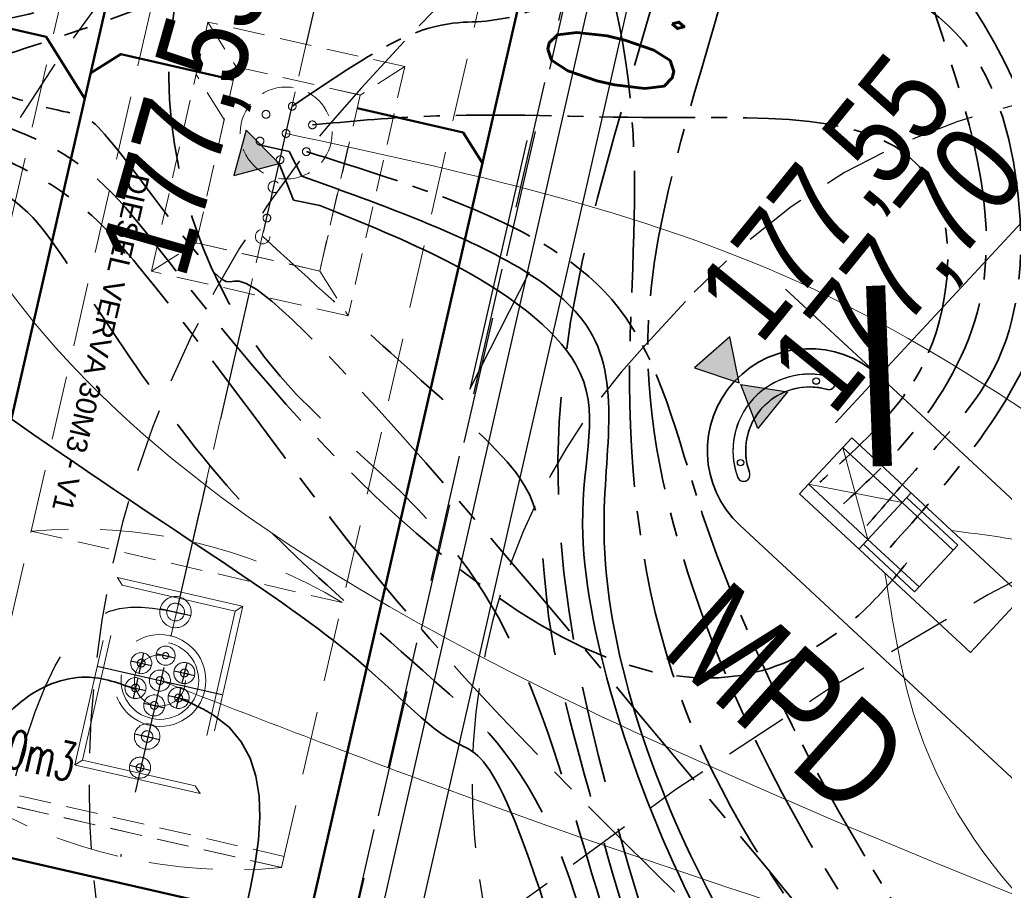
# Model space of a CAD drawing. Header units: metres. Extents: x 964 to 7125, y -212 to 9570.
# Tile 23 of 185: x 1659 to 1667, y 257 to 264. Entities that reach past the tile are written whole.
import ezdxf
from ezdxf.enums import TextEntityAlignment as Align

# ---------------------------------------------------------------- set-up
doc = ezdxf.new("R2010")
doc.units = ezdxf.units.M
for name, pattern in [('( Dashed )', [0.75, 0.5, -0.25]), ('ACISOTGL', [3, 2, -1]), ('CENTER', [50.800000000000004, 31.75, -6.35, 6.35, -6.35]), ('CENTER2', [1.125, 0.75, -0.125, 0.125, -0.125]), ('CIĄGłA', [0]), ('DASHDOT', [1, 0.5, -0.25, 0, -0.25]), ('DASHED', [0.75, 0.5, -0.25]), ('DASHEDX2', [38.099999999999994, 25.4, -12.7]), ('HIDDEN', [0.375, 0.25, -0.125]), ('HIDDENX2', [0.75, 0.5, -0.25])]:
    doc.linetypes.add(name, pattern=pattern)
for name, color, linetype, lineweight in [('-0PALIWA', 7, 'Continuous', 18), ('1_ELEMENTY PODSTAWOWE', 7, 'Continuous', 13), ('_IE', 240, 'Continuous', 9), ('_ON', 10, 'Continuous', 35), ('_Pb95', 94, 'Continuous', 35), ('_Pb98', 160, 'Continuous', 35), ('_U95', 30, 'Continuous', 35), ('_VRS', 210, 'Continuous', 35), ('AGP1_HATCH', 7, 'Continuous', 5), ('AGP1_koncepcja', 6, 'Continuous', 50), ('AGP1_WYMIARY', 7, 'Continuous', 15), ('AM_7', 4, 'Continuous', 25), ('AX1', 4, 'DASHDOT', 15), ('BK_Beton', 2, 'Continuous', 15), ('IS-KD-brudna', 96, 'Continuous', 50), ('IS-KD-opis', 96, 'Continuous', 30), ('opisy', 1, 'Continuous', 20)]:
    doc.layers.add(name, color=color, linetype=linetype, lineweight=lineweight)
doc.layers.add('HIDE', color=9, linetype='DASHED', lineweight=15, plot=False)
doc.layers.add('IS-viewport', color=254, linetype='Continuous', lineweight=0, plot=False)
for name, color, linetype in [('T_wiata', 251, 'Continuous'), ('WYMIARY', 9, 'Continuous'), ('ZP_strefy oddziaływania', 8, 'HIDDEN'), ('zz-odwodnienie', 5, 'Continuous')]:
    doc.layers.add(name, color=color, linetype=linetype)
doc.styles.add('ARIAL', font='arial.ttf')
doc.styles.add('BP', font='romans.shx', dxfattribs={"width": 0.8})
doc.styles.add('IS-0.6', font='simplex.shx', dxfattribs={"width": 0.6})
doc.styles.get("Standard").update_dxf_attribs({"font": 'arial.ttf'})

# ---------------------------------------------------------------- blocks, each defined once
blk = doc.blocks.new('d_rzędna')
at = {"layer": 'zz-odwodnienie'}
blk.add_hatch(color=0, dxfattribs=at).paths.add_polyline_path([(0, 0), (0.3686594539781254, 0.6385369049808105), (-0.3686594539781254, 0.6385369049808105)])
at = {"layer": 'zz-odwodnienie', "color": 0}
for p, q in [((-0.3686594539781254, 0.6385369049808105), (0, 0)), ((0.3686594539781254, 0.6385369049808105), (-0.3686594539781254, 0.6385369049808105)), ((-0.3686594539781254, 0.6385369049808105), (0, 0)), ((0.3686594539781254, 0.6385369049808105), (-0.3686594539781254, 0.6385369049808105)), ((0, 0), (0.3686594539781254, 0.6385369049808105)), ((0, 0), (0.3686594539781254, 0.6385369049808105))]:
    blk.add_line(p, q, dxfattribs=at)
blk = doc.blocks.new('_ArchTick')
at = {"layer": 'WYMIARY', "color": 0, "linetype": 'Continuous', "const_width": 0.15}
blk.add_lwpolyline([(-0.5, -0.5), (0.5, 0.5)], dxfattribs=at)
blk = doc.blocks.new('*U122')
at = {"color": 0, "linetype": 'Continuous', "lineweight": -2}
blk.add_lwpolyline([(0.5159527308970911, 0.9076303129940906), (0.06886350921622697, -1.041757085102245), (0.5360815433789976, -0.1229495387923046)], dxfattribs=at)
at = {"layer": 'IS-viewport'}
blk.add_line((-0.2235446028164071, -0.9746937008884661), (0.2235446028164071, 0.9746937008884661), dxfattribs=at)
at = {"color": 0, "linetype": 'Continuous', "lineweight": -2, "style": 'IS-0.6', "width": 0.6}
blk.add_attdef('OPIS-P', (1.416762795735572, 1.214012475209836), '', height=0.9999999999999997, rotation=77.08268908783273, dxfattribs=at)
blk.add_attdef('OPIS-POD', text='', height=0.9999999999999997, rotation=77.08268908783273, dxfattribs=at).set_placement((-1.452757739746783, 0.3331879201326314), align=Align.TOP_CENTER)
blk.add_attdef('OPIS-L', text='', height=0.9999999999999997, rotation=77.08268908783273, dxfattribs=at).set_placement((0.7461289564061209, -1.710068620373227), align=Align.RIGHT)

msp = doc.modelspace()

# ---------------------------------------------------------------- hatches: boundary and pattern name
at = {"layer": 'AGP1_HATCH', "transparency": 33554625}
h = msp.add_hatch(dxfattribs=at)
h.set_pattern_fill('GRASS', color=8, scale=0.02)
h.set_pattern_definition([(90, (-261.6057629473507, 0), (-0.3592102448, 0.3592102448), [0.09525, -0.6231704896]), (45, (-261.6057629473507, 0), (-0.3592102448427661, 0.3592102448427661), [0.09525, -0.41275]), (135, (-261.6057629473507, 0), (-0.3592102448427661, -0.3592102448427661), [0.09525, -0.41275])])
edge = h.paths.add_edge_path()
edge.add_line((1656.421609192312, 281.1750997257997), (1656.12732490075, 280.1037389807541))
edge.add_arc((1693.613011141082, 442.3996465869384), 166.5687194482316, 256.9943948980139, 258.1500133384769)
edge.add_line((1659.408129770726, 279.380738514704), (1659.687923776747, 279.3204852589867))
edge.add_line((1659.687923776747, 279.3204852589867), (1659.805812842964, 279.8679188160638))
edge.add_line((1659.805812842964, 279.8679188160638), (1661.428610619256, 279.5184515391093))
edge.add_line((1661.428610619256, 279.5184515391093), (1661.310721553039, 278.9710179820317))
edge.add_line((1661.310721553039, 278.9710179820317), (1671.858992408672, 276.6994623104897))
edge.add_line((1671.858992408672, 276.6994623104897), (1672.890124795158, 277.4314030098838))
edge.add_line((1672.890124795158, 277.4314030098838), (1656.421609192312, 281.1750997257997))
edge = h.paths.add_edge_path()
edge.add_line((1672.890124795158, 277.4314030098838), (1671.858992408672, 276.6994623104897))
edge.add_line((1671.858992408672, 276.6994623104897), (1700.067020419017, 270.6249021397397))
edge.add_arc((1697.571881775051, 261.9819229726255), 8.995932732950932, -9.899978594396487, 73.89711847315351, ccw=False)
edge.add_line((1706.433859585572, 260.4352636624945), (1699.674548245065, 230.8202579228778))
edge.add_line((1699.674548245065, 230.8202579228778), (1699.038714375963, 230.9653696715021))
edge.add_line((1699.038714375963, 230.9653696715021), (1697.659528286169, 224.9226379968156))
edge.add_line((1697.659528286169, 224.9226379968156), (1693.427565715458, 225.8885363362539))
edge.add_line((1693.427565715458, 225.8885363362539), (1694.802276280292, 231.9116583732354))
edge.add_line((1694.802276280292, 231.9116583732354), (1691.417076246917, 230.9890328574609))
edge.add_line((1691.417076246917, 230.9890328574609), (1687.619809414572, 231.8557167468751))
edge.add_line((1687.619809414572, 231.8557167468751), (1687.208875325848, 230.0552605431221))
edge.add_line((1687.208875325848, 230.0552605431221), (1682.488514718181, 231.1293036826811))
edge.add_line((1682.488514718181, 231.1293036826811), (1682.900170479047, 232.9329218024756))
edge.add_line((1682.900170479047, 232.9329218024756), (1676.827230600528, 234.319002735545))
edge.add_line((1676.827230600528, 234.319002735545), (1675.092447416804, 235.4907377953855))
edge.add_arc((1674.59275734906, 234.8031445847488), 0.8499850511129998, 53.99321822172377, 167.1431079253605)
edge.add_line((1673.764082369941, 234.992280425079), (1672.473484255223, 229.3376865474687))
edge.add_line((1672.473484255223, 229.3376865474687), (1668.330036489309, 230.2833823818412))
edge.add_line((1668.330036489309, 230.2833823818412), (1668.697188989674, 231.8920150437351))
edge.add_line((1668.697188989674, 231.8920150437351), (1649.540477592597, 236.2643211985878))
edge.add_line((1649.540477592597, 236.2643211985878), (1649.540154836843, 236.2643948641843))
edge.add_line((1649.540154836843, 236.2643948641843), (1649.974062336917, 238.1655061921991))
edge.add_line((1649.974062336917, 238.1655061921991), (1646.074028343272, 239.0556455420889))
edge.add_line((1646.074028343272, 239.0556455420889), (1646.786081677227, 242.1754179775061))
edge.add_line((1646.786081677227, 242.1754179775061), (1651.996839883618, 262.8037986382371))
edge.add_arc((1649.233634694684, 263.5017936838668), 2.849999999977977, 345.8234528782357, 357.692915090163)
edge.add_line((1652.081324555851, 263.3870659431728), (1652.175551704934, 265.7259047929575))
edge.add_line((1652.175551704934, 265.7259047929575), (1643.651609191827, 234.6850997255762))
edge.add_line((1643.651609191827, 234.6850997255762), (1698.061609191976, 222.3150997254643))
edge.add_line((1698.061609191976, 222.3150997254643), (1709.121609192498, 269.1950997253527))
edge.add_line((1709.121609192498, 269.1950997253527), (1672.890124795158, 277.4314030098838))

# ---------------------------------------------------------------- linework, layer by layer
at = {"color": 8, "linetype": '( Dashed )', "lineweight": 18}
for p, q in [((1658.541095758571, 260.2213930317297), (1661.312800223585, 272.3076711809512)), ((1661.99584707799, 272.1544853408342), (1658.727618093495, 257.9044334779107)), ((1661.164329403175, 257.3456568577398), (1664.432594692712, 271.5957003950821))]:
    msp.add_line(p, q, dxfattribs=at)
at = {"color": 8, "linetype": 'HIDDEN', "lineweight": 5}
for p, q in [((1660.145147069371, 262.0161506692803), (1660.588217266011, 263.9684278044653, 4.74333319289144e-08)), ((1660.588217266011, 263.9684278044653, 4.74333319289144e-08), (1660.809857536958, 263.6166500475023, 4.74333319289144e-08)), ((1662.129038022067, 263.6187378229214, 4.74333319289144e-08), (1660.588217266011, 263.9684278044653, 4.74333319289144e-08)), ((1660.496925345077, 262.2377901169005, 4.74333319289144e-08), (1660.80985820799, 263.6166498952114, 4.74333319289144e-08)), ((1660.809857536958, 263.6166500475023, 4.74333319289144e-08), (1661.777260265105, 263.3970975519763, 4.74333319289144e-08)), ((1660.80985820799, 263.6166498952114, 4.74333319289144e-08), (1661.781161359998, 263.3962121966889, 4.74333319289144e-08)), ((1662.129038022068, 263.6187378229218, 4.74333319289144e-08), (1661.685967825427, 261.6664606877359)), ((1662.129038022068, 263.6187378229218, 4.74333319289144e-08), (1661.781161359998, 263.3962121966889, 4.74333319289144e-08)), ((1660.716475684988, 263.2051864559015), (1660.494835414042, 263.556964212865)), ((1661.781161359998, 263.3962121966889, 4.74333319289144e-08), (1661.464327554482, 262.018238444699)), ((1660.496924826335, 262.237790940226), (1660.716475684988, 263.2051864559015)), ((1661.683878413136, 262.9856339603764), (1661.464327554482, 262.018238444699)), ((1660.145147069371, 262.0161506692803), (1660.496924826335, 262.237790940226)), ((1661.464327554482, 262.018238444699), (1660.496924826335, 262.237790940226)), ((1661.468228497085, 262.0173524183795, 4.74333319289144e-08), (1660.496925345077, 262.2377901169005, 4.74333319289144e-08)), ((1661.685967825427, 261.6664606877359), (1660.145147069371, 262.0161506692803)), ((1661.685967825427, 261.6664606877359), (1660.145147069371, 262.0161506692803)), ((1661.464327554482, 262.018238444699), (1661.685967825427, 261.6664606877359)), ((1659.203744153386, 259.9805558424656), (1661.640455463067, 259.4217792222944)), ((1661.184836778, 257.4332832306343), (1658.748089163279, 257.992068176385)), ((1658.727618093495, 257.9044334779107), (1661.164329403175, 257.3456568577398)), ((1658.730596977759, 257.9037503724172), (1661.16730828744, 257.3449737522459))]:
    msp.add_line(p, q, dxfattribs=at)
at = {"color": 8, "linetype": 'ACISOTGL', "ltscale": 0.5}
msp.add_lwpolyline([(1658.45376237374, 273.9324263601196), (1654.765661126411, 257.8498920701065), (1661.588890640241, 256.2887183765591), (1665.276991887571, 272.371252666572)], close=True, dxfattribs=at)
at = {"color": 8, "linetype": 'HIDDEN', "lineweight": 5}
msp.add_lwpolyline([(1663.357244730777, 272.5618284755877), (1660.287130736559, 259.1076692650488)], dxfattribs=at)
at = {"color": 8, "linetype": 'HIDDENX2', "lineweight": 30, "ltscale": 2}
msp.add_lwpolyline([(1659.331947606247, 246.4326306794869), (1665.227812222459, 272.2684349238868), (1674.977102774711, 270.0432741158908), (1669.07993956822, 244.2077662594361), (1659.331947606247, 246.4326306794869)], dxfattribs=at)
at = {"color": 8, "linetype": 'HIDDEN', "lineweight": 5}
for centre, radius in [((1661.201063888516, 263.0993125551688, 8.674231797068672e-07), 0.3599999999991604), ((1661.248648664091, 263.3089806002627, 8.674231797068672e-07), 0.02999999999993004), ((1661.04327842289, 263.2453562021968, 8.674231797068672e-07), 0.03049999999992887), ((1661.406434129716, 263.1629369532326, 8.674231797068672e-07), 0.03049999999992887), ((1661.200177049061, 263.0954102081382), 0.03049999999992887), ((1660.995693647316, 263.0356881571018, 8.674231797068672e-07), 0.03049999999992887), ((1661.15347911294, 262.8896445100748, 8.674231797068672e-07), 0.02999999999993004), ((1661.35884935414, 262.9532689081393, 8.674231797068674e-07), 0.03049999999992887), ((1661.105193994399, 262.6768906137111, 8.674231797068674e-07), 0.04499999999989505), ((1661.04986286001, 262.4330905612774, 8.674231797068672e-07), 0.02999999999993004), ((1661.016905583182, 262.2878742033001, 8.674231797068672e-07), 0.05699999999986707)]:
    msp.add_circle(centre, radius, dxfattribs=at)
at = {"color": 8, "linetype": '( Dashed )', "lineweight": 18}
for centre, start, end in [((1659.571286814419, 255.9910282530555), 58.90480815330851, 95.26412864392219), ((1660.799765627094, 261.3345013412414), 238.9048081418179, 275.2641286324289)]:
    msp.add_arc(centre, 4.006433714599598, start, end, dxfattribs=at)
at = {"layer": '1_ELEMENTY PODSTAWOWE', "color": 8, "linetype": 'ACISOTGL', "ltscale": 0.5}
for p, q in [((1659.545620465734, 258.1502277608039), (1659.880248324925, 259.6165292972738)), ((1659.880248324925, 259.6165292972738), (1660.861032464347, 259.3927024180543)), ((1659.917870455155, 259.5566579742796), (1659.880248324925, 259.6165292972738)), ((1659.605491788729, 258.1878498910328), (1659.917870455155, 259.5566579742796)), ((1659.917870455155, 259.5566579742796), (1660.801161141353, 259.3550802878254)), ((1660.861032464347, 259.3927024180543), (1660.526404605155, 257.9264008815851)), ((1660.801161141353, 259.3550802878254), (1660.488782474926, 257.9862722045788))]:
    msp.add_line(p, q, dxfattribs=at)
for centre, radius in [((1660.334596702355, 259.3466764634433), 0.1225), ((1660.334596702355, 259.3466764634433), 0.06970000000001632), ((1660.212225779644, 258.8104608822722), 0.3600000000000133), ((1660.212225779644, 258.8104608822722), 0.3039999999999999), ((1660.256724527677, 259.005449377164), 0.07499999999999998), ((1660.065609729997, 258.9464905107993), 0.08249999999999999), ((1660.065609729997, 258.9464905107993), 0.03049999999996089), ((1660.40333891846, 258.8694192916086), 0.08249999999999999), ((1660.021114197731, 258.7515029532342), 0.08249999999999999), ((1660.212226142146, 258.8104624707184), 0.08249999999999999), ((1660.212226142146, 258.8104624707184), 0.03049999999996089), ((1660.021114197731, 258.7515029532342), 0.03049999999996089), ((1660.358840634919, 258.6744323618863), 0.08249999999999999), ((1660.167727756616, 258.6154755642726), 0.08249999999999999), ((1660.358840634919, 258.6744323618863), 0.03049999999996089), ((1660.167727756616, 258.6154755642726), 0.02999999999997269), ((1660.112104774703, 258.371741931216), 0.09999999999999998), ((1660.112104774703, 258.371741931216), 0.04499999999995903), ((1660.056481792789, 258.1280082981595), 0.08249999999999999), ((1660.056481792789, 258.1280082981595), 0.02999999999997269)]:
    msp.add_circle(centre, radius, dxfattribs=at)
at = {"layer": '_IE', "color": 8}
for points in [[(1662.191739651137, 279.2750989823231), (1661.444898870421, 276.7945206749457), (1672.128050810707, 265.8381957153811), (1677.324017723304, 254.2817948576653), (1678.219604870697, 252.9615162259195)], [(1678.409112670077, 253.7918127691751), (1669.595386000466, 264.3734587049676), (1663.658176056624, 270.0956674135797), (1660.448538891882, 270.7069210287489), (1659.51267900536, 270.052182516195, 8.674231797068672e-07)], [(1678.385711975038, 253.6892865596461), (1675.112765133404, 256.9529654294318), (1666.696358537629, 266.8729670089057), (1663.388101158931, 269.2220493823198), (1662.631953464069, 269.3379364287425, 8.674231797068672e-07)], [(1678.331964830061, 253.4538024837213), (1664.519975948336, 258.1389441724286), (1658.299977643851, 263.1737031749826, 8.674231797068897e-07), (1658.080382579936, 263.8073809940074)], [(1678.356648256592, 253.5619487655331), (1668.935109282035, 259.5406560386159), (1665.220020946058, 261.9274347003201), (1661.200177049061, 263.0954102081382)], [(1665.889870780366, 259.6510306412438), (1666.114311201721, 258.55221306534), (1673.091937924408, 254.2116455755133), (1678.169395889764, 252.7415340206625)], [(1678.318396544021, 253.3943553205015), (1670.749693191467, 255.3674250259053), (1662.333508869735, 258.0035951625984), (1660.218689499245, 258.8089874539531)]]:
    msp.add_spline(points, degree=3, dxfattribs=at)
at = {"layer": '_IE', "color": 8, "linetype": 'CIĄGłA', "lineweight": 0}
msp.add_spline([(1666.41238137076, 259.9846083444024), (1666.99914389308, 259.8973575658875), (1670.65666325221, 257.8357658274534), (1677.991459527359, 251.9619357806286)], degree=3, dxfattribs=at)
at = {"layer": '_ON', "color": 8}
for p, q in [((1660.988936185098, 263.0060884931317, 8.679114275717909e-07), (1661.225549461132, 262.9543244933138, 8.679114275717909e-07)), ((1661.225549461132, 262.9543244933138, 8.67911427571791e-07), (1661.322644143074, 262.7601915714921, 8.674231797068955e-07)), ((1661.146721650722, 262.8600448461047, 8.679114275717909e-07), (1661.258551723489, 262.5720702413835, 8.679114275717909e-07)), ((1661.258551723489, 262.5720702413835, 8.679114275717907e-07), (1661.465366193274, 262.5310356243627, 8.679114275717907e-07))]:
    msp.add_line(p, q, dxfattribs=at)
at = {"layer": '_ON', "color": 8, "linetype": 'CENTER2'}
for points, knots in [([(1661.24864866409, 263.3089806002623, 8.674231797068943e-07), (1661.524695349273, 263.4959065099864, 5.445975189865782e-07), (1662.280170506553, 264.0074789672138, -3.389007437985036e-07), (1663.683253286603, 263.7899726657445, 7.259615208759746e-07), (1665.0923418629, 266.36892495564, -1.615396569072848e-07), (1666.574064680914, 267.6812240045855, 3.908477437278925e-09), (1667.12013705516, 268.2707066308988), (1667.203395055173, 268.3605832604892)], [0, 0, 0, 0, 0.387072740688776, 1.059327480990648, 4.933390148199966, 6.97011037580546, 7.33650619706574, 7.33650619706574, 7.33650619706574, 7.33650619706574]), ([(1661.406434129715, 263.1629369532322, 8.674231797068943e-07), (1661.693154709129, 263.1894298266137, 9.9773990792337e-07), (1662.59962858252, 263.2731876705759, 1.409739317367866e-06), (1664.404964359, 263.1708399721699, -7.752795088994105e-07), (1666.526431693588, 263.3212098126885, 1.216846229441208e-07), (1666.364025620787, 261.3045837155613, -1.726265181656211e-08), (1665.750918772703, 260.7076821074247), (1665.447460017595, 260.425455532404), (1665.380939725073, 260.3635894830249)], [0, 0, 0, 0, 0.7723241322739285, 2.441720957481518, 4.958798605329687, 6.278747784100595, 7.249555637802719, 7.522109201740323, 7.522109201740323, 7.522109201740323, 7.522109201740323]), ([(1661.358849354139, 262.953268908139, 8.674231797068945e-07), (1661.784347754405, 262.8203894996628, 4.806938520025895e-07), (1662.805703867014, 262.5014289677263, -4.476019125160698e-07), (1664.035621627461, 261.7862099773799, 8.450741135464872e-07), (1664.600447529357, 259.0931702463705, -7.62614309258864e-07), (1667.06417460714, 255.0982513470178, 1.966185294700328e-07), (1670.569854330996, 251.6747546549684, -2.765617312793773e-08), (1669.727773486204, 248.6865064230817, 2.302478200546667e-09), (1668.923554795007, 247.4380390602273), (1668.539593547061, 247.0260175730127), (1668.421139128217, 246.8989063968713)], [0, 0, 0, 0, 1.319171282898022, 3.166506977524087, 5.396118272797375, 11.67373970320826, 16.08845470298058, 18.87874704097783, 20.04456984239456, 20.56469530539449, 20.56469530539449, 20.56469530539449, 20.56469530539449])]:
    msp.add_open_spline(points, degree=3, knots=knots, dxfattribs=at)
at = {"layer": '_ON', "color": 8}
for points, knots in [([(1661.322644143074, 262.7601915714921, 8.674231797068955e-07), (1661.595386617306, 262.6633853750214, 5.176300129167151e-07), (1662.295749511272, 262.4148011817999, -3.805878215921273e-07), (1663.989991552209, 261.6524438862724, 1.550472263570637e-07), (1663.442965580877, 259.8301146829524, -6.612897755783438e-08), (1664.4085667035, 256.9691204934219, 1.957534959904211e-08), (1666.302226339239, 254.5546354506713, -5.918450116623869e-09), (1667.814848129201, 252.5293507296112, 1.498525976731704e-09), (1667.915742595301, 250.0155281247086), (1667.121711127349, 248.8703937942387), (1666.826398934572, 248.5264273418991), (1666.755427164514, 248.443762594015)], [0, 0, 0, 0, 1.017628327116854, 2.613121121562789, 4.641163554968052, 7.478472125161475, 10.25098203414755, 13.35204482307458, 16.0933683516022, 17.12780286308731, 17.45505395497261, 17.45505395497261, 17.45505395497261, 17.45505395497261]), ([(1661.465366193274, 262.5310356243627, 8.679114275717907e-07), (1661.809072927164, 262.3921595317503, 5.179772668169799e-07), (1662.691661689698, 262.0355459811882, -3.806026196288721e-07), (1663.799284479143, 261.1968578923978, 1.581788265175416e-07), (1663.283255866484, 260.0418045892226, -7.192145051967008e-08), (1664.220179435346, 256.9934804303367, 2.045392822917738e-08), (1665.867668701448, 254.7769813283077, -5.262258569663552e-09), (1667.608589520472, 252.5691277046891, 1.369426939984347e-09), (1667.71859189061, 250.1535782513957), (1666.938245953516, 249.0406154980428), (1666.643065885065, 248.6964718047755), (1666.572125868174, 248.613764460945)], [0, 0, 0, 0, 1.017628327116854, 2.613121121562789, 4.680725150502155, 7.723629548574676, 10.53563479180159, 13.32145408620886, 15.9689777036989, 17.00341221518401, 17.33066330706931, 17.33066330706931, 17.33066330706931, 17.33066330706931])]:
    msp.add_open_spline(points, degree=3, knots=knots, dxfattribs=at)
at = {"layer": '_ON', "color": 8, "linetype": 'DASHEDX2', "ltscale": 0.03}
msp.add_open_spline([(1661.016905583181, 262.2878742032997, 8.674231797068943e-07), (1661.396042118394, 261.942383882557, 5.209718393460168e-07), (1662.419350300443, 261.0098884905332, -4.141173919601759e-07), (1663.361066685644, 260.2019374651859, 2.351541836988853e-07), (1663.052298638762, 259.5452033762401, -5.317965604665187e-08), (1664.145802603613, 256.1299745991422, 1.73166770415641e-08), (1664.608889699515, 253.6376848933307, -4.495414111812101e-09), (1664.710662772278, 253.2124104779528, 3.566097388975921e-09), (1664.590472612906, 251.2368926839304, -7.186755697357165e-09), (1664.150869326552, 250.9513045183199, 9.23785648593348e-09), (1663.984983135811, 250.8435365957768, 1.543575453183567e-08)], degree=3, knots=[0, 0, 0, 0, 1.06528904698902, 2.875267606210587, 5.881555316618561, 8.068674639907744, 10.91533949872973, 12.35576715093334, 13.38755452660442, 14.01286905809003, 14.01286905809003, 14.01286905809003, 14.01286905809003], dxfattribs=at)
at = {"layer": '_Pb95', "color": 8, "linetype": 'CENTER', "ltscale": 0.03}
for points, knots in [([(1658.286639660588, 263.8749077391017, 8.674231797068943e-07), (1658.643572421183, 263.9251450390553, 4.29095912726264e-07), (1659.569567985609, 264.0554763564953, -7.080625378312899e-07), (1660.42771436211, 264.6488851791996, 2.266484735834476e-06), (1662.276363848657, 264.5298995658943, -2.604376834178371e-06), (1664.254593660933, 264.7658753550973, 3.945907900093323e-07), (1666.594535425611, 264.0980327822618, -5.812793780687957e-08), (1667.021716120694, 262.5981877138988, 1.518405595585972e-08), (1666.915824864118, 261.2930008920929, -2.872107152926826e-09), (1666.211664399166, 260.5618960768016), (1665.872236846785, 260.1682122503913), (1665.747542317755, 260.023585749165)], [0, 0, 0, 0, 0.6419114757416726, 1.665319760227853, 2.641738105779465, 6.352252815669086, 7.876099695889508, 9.243327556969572, 10.62316586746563, 11.61415692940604, 12.18962111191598, 12.18962111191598, 12.18962111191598, 12.18962111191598]), ([(1658.239054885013, 263.6652396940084, 8.674231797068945e-07), (1658.633810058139, 263.523123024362, 5.11882177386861e-07), (1659.563637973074, 263.1883736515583, -3.255785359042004e-07), (1659.631254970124, 263.3189249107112, 7.484222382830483e-08), (1661.490352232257, 260.7788906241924, -1.133248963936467e-07), (1659.455269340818, 264.0419800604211, 1.93127992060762e-08), (1666.85196110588, 255.05648731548, -2.826969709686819e-09), (1667.450672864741, 254.2280977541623), (1668.824184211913, 252.8474815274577), (1669.613677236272, 251.4398061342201), (1669.493333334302, 249.6787121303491), (1668.893441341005, 248.4326641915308), (1668.41724197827, 247.6355703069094), (1668.153505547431, 247.3471441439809), (1668.054536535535, 247.2389101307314)], [0, 0, 0, 0, 0.8344376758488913, 1.965480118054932, 2.939565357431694, 9.339221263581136, 12.05415992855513, 14.39969932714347, 15.80132992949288, 17.38410520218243, 19.19242978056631, 20.79328327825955, 21.52445019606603, 21.96363209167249, 21.96363209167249, 21.96363209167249, 21.96363209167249])]:
    msp.add_open_spline(points, degree=3, knots=knots, dxfattribs=at)
at = {"layer": '_Pb95', "color": 8, "linetype": 'DASHEDX2', "ltscale": 0.03}
msp.add_open_spline([(1657.897111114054, 262.9998449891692, 8.674231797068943e-07), (1658.213707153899, 262.9166242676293, 5.1863197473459e-07), (1659.050500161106, 262.6966641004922, -4.032558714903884e-07), (1659.394018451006, 262.2297961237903, 1.240024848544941e-07), (1660.413967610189, 260.659109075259, -5.462972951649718e-08), (1661.162731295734, 259.8666454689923, 1.654246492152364e-08), (1662.09141406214, 259.044712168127, -2.575530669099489e-09), (1663.406415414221, 257.8897073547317), (1663.979285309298, 254.7582878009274), (1664.106003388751, 254.2175012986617, -1.138843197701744e-09), (1664.505403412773, 252.2162012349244, 1.881028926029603e-09), (1664.145219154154, 251.6437122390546, -7.047926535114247e-09), (1663.795782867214, 251.3384893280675, 1.573878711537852e-08), (1663.618346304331, 251.1835034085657, 2.730941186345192e-08)], degree=3, knots=[0, 0, 0, 0, 0.929581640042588, 2.456971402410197, 3.946561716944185, 6.294891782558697, 8.516908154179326, 9.931080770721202, 11.33032813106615, 12.79893951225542, 13.50065133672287, 14.18116408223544, 14.88318754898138, 14.88318754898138, 14.88318754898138, 14.88318754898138], dxfattribs=at)
at = {"layer": '_Pb98', "color": 8, "linetype": 'CENTER', "ltscale": 0.03}
for points, knots in [([(1659.718098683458, 270.1156471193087, 8.674231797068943e-07), (1660.090157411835, 270.0809792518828, 5.237361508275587e-07), (1661.133545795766, 269.9837579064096, -4.400876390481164e-07), (1661.959372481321, 268.9158651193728, 3.314688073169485e-07), (1662.990192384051, 266.8521791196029, -2.039742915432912e-07), (1666.491386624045, 265.0923123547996, 3.235537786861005e-08), (1667.476074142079, 262.0465533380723, -2.71362674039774e-09), (1666.644144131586, 260.6571778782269), (1666.156101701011, 260.1073563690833), (1665.930843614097, 259.8535838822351)], [0, 0, 0, 0, 0.742884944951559, 2.083320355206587, 4.974924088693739, 9.816298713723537, 12.26150453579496, 13.45492343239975, 14.47791914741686, 14.47791914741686, 14.47791914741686, 14.47791914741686]), ([(1659.670350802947, 269.9060161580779, 8.674231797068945e-07), (1659.943845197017, 269.8495780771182, 4.756764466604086e-07), (1660.346839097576, 269.7664165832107, -1.015622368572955e-07), (1661.799796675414, 269.3610997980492, 1.406448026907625e-07), (1661.046936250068, 266.708154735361, -2.009679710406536e-07), (1663.19907595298, 266.4767971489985, 3.652092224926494e-08), (1664.04810218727, 263.2418153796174, -6.263396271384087e-09), (1663.791319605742, 260.9850597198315, 2.068260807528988e-09), (1664.144816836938, 258.4685512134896), (1665.802191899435, 256.1145848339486), (1667.260038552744, 254.1561440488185), (1668.833911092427, 252.6207597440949), (1669.448213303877, 250.8928455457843), (1669.086628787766, 249.3369654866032), (1668.444157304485, 248.2324382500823), (1668.080265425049, 247.7093749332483), (1667.871235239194, 247.4089119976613)], [0, 0, 0, 0, 0.4894044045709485, 0.721137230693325, 2.157698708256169, 6.644342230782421, 8.915389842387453, 11.00770687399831, 13.61398594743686, 16.25206848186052, 19.51540344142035, 20.96438608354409, 22.79925369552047, 24.72228550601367, 25.53528298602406, 26.63265581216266, 26.63265581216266, 26.63265581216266, 26.63265581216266])]:
    msp.add_open_spline(points, degree=3, knots=knots, dxfattribs=at)
at = {"layer": '_Pb98', "color": 8, "linetype": 'DASHEDX2', "ltscale": 0.03}
msp.add_open_spline([(1659.327889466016, 269.2408876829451, 8.674231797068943e-07), (1659.741330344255, 269.1058174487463, 1.111226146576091e-06), (1660.535679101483, 268.8463054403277, 1.579647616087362e-06), (1661.148915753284, 268.5145451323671, -1.613700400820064e-06), (1661.26281278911, 266.28667689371, 3.559177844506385e-07), (1659.957603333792, 263.7832269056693, -1.173281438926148e-07), (1660.908833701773, 260.7918466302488, 5.379679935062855e-08), (1662.763456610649, 260.218650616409, -6.428005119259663e-09), (1663.732985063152, 256.7774982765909, 1.501178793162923e-09), (1663.883166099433, 256.4470773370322), (1664.617491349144, 252.5347140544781), (1664.538208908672, 251.9053337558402, 1.653007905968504e-09), (1664.273680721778, 251.3424942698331, -2.678778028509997e-09), (1663.988444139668, 251.1436969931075, 1.185532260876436e-08), (1663.801664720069, 251.0135200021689, 2.137258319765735e-08)], degree=3, knots=[0, 0, 0, 0, 1.005390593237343, 1.93166861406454, 5.141076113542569, 7.132906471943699, 10.08111101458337, 14.21055247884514, 16.00401103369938, 18.40891233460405, 19.22747124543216, 20.18707902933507, 20.53167412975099, 21.18539267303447, 21.18539267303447, 21.18539267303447, 21.18539267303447], dxfattribs=at)
at = {"layer": '_U95', "color": 8, "linetype": 'CENTER', "ltscale": 0.03}
for points, knots in [([(1662.837373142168, 269.4014010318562, 8.674231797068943e-07), (1663.134198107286, 269.3963239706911, 4.917351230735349e-07), (1663.635294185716, 269.3877529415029, -1.424966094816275e-07), (1664.574883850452, 268.7008968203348, 4.284354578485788e-07), (1665.953010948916, 265.2417600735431, -6.232163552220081e-08), (1666.915989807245, 261.9824614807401, 4.718985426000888e-09), (1666.17111003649, 260.7605397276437), (1665.722037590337, 260.3410050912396), (1665.564241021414, 260.1935876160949)], [0, 0, 0, 0, 0.8613940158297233, 1.454194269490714, 7.851860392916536, 10.02867994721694, 11.22951306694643, 11.88005559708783, 11.88005559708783, 11.88005559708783, 11.88005559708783]), ([(1662.789625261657, 269.1917700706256, 8.674231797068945e-07), (1662.988526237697, 269.1478378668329, 8.987051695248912e-07), (1663.549312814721, 269.023974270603, 9.869024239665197e-07), (1665.021628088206, 268.1287441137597, -2.124707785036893e-06), (1665.155621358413, 265.1823789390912, 5.347978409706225e-07), (1663.786477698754, 261.8911167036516, -6.610054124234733e-08), (1664.432902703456, 259.0040524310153, 2.71577497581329e-08), (1665.823138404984, 256.5278884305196, -7.410267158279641e-09), (1667.743216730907, 254.2371304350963, 1.554263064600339e-09), (1669.472552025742, 252.4449573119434), (1670.092764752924, 250.1152760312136), (1669.262557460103, 248.5263083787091), (1668.701809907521, 247.4354707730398), (1668.345865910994, 247.1542561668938), (1668.237837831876, 247.0689082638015)], [0, 0, 0, 0, 0.4863762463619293, 1.371301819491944, 6.448662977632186, 9.583229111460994, 11.56830546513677, 15.07680860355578, 18.02100957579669, 20.53707965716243, 22.48121012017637, 24.75417245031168, 25.69494453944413, 26.10488111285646, 26.10488111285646, 26.10488111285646, 26.10488111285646])]:
    msp.add_open_spline(points, degree=3, knots=knots, dxfattribs=at)
at = {"layer": '_U95', "color": 8, "linetype": 'DASHEDX2', "ltscale": 0.03}
msp.add_open_spline([(1662.447163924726, 268.5266415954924, 8.674231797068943e-07), (1662.799515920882, 268.6175052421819, 4.943227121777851e-07), (1663.412321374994, 268.7755339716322, -1.545681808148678e-07), (1665.604578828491, 266.8033116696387, 5.147891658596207e-07), (1662.449170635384, 261.831897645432, -1.440687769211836e-07), (1663.98495635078, 257.0876794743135, 2.01928437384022e-08), (1664.880578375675, 253.9533975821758, -3.392846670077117e-09), (1664.868613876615, 252.0666749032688, 1.921781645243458e-09), (1664.762138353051, 251.0303207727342, -2.400933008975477e-09), (1664.36830685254, 250.7937131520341, 5.491032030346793e-09), (1664.168301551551, 250.6735531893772, 9.498925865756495e-09)], degree=3, knots=[0, 0, 0, 0, 0.9085237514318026, 1.580091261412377, 9.361206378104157, 14.3376446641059, 17.54498890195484, 19.19267287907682, 19.8271145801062, 20.48178202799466, 20.48178202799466, 20.48178202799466, 20.48178202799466], dxfattribs=at)
at = {"layer": '_U95', "color": 8, "linetype": 'CENTER', "ltscale": 0.1}
for points in [[(1660.027095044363, 258.7405088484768), (1659.632863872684, 258.8373375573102), (1659.131501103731, 258.6495971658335), (1658.631980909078, 257.2949945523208), (1658.530383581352, 255.6661973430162), (1658.465826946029, 252.5579907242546), (1660.336911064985, 249.2052789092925), (1663.146362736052, 247.9406496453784), (1664.391303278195, 247.8991516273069), (1664.941152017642, 248.7602355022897), (1665.101223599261, 249.6233841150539)], [(1660.358840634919, 258.6744323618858), (1660.632274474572, 258.5399350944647), (1660.519874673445, 255.7838910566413), (1660.300341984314, 252.3702997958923), (1661.120508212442, 249.2671777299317), (1662.848711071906, 247.9498130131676), (1664.805873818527, 247.5833959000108), (1665.512952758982, 248.8343059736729), (1665.748593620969, 248.9744281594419)]]:
    msp.add_spline(points, degree=3, dxfattribs=at)
at = {"layer": '_VRS', "color": 8, "linetype": 'CENTER', "ltscale": 0.03}
for points, knots in [([(1658.377291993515, 263.5124864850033, 8.674231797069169e-07), (1658.803106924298, 263.6475251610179, 5.473044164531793e-07), (1661.110987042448, 264.3794231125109, -1.187711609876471e-06), (1661.580721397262, 264.9641042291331, 2.748703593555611e-07), (1663.862141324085, 265.4444374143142, -6.145318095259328e-08), (1665.497679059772, 265.9722800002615, 1.861503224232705e-08), (1667.014719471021, 266.65523916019, -2.508774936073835e-09), (1667.651708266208, 267.4425940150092), (1667.883833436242, 267.7295141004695)], [0, 0, 0, 0, 0.6282075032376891, 3.404830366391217, 5.07839170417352, 6.852413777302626, 8.768615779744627, 9.867254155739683, 9.867254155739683, 9.867254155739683, 9.867254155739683]), ([(1658.340946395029, 263.3532239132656, 8.674231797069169e-07), (1658.650896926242, 263.2650609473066, 5.262170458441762e-07), (1659.570719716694, 263.0034246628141, -4.863612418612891e-07), (1660.4013552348, 261.9390872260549, 3.600248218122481e-07), (1661.925830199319, 259.9765632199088, -1.157259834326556e-07), (1664.335543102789, 258.4210360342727, 8.565542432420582e-09), (1665.650963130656, 259.2413024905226), (1665.954473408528, 259.6045681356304), (1666.061378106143, 259.7325203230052)], [0, 0, 0, 0, 0.8068342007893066, 2.394396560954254, 5.582583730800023, 8.503170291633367, 9.42596051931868, 9.927729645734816, 9.927729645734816, 9.927729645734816, 9.927729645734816]), ([(1658.299977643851, 263.1737031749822, 8.674231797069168e-07), (1658.593189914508, 263.0620427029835, 5.208758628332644e-07), (1659.474248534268, 262.7265198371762, -5.204465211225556e-07), (1660.628740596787, 261.3935565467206, 1.816476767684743e-06), (1662.346973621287, 258.7496519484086, -1.360625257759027e-06), (1666.030969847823, 255.6008406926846, 1.45525845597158e-07), (1668.499175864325, 252.5770190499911, -1.384240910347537e-08), (1669.102675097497, 250.2435949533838, 5.450896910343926e-09), (1668.57071616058, 248.4817457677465), (1667.850559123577, 247.6559490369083), (1667.740700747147, 247.5299755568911)], [0, 0, 0, 0, 0.5824043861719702, 1.750037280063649, 5.728875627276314, 13.04300488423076, 15.56950423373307, 17.30711425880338, 20.09375422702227, 20.59537050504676, 20.59537050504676, 20.59537050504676, 20.59537050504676])]:
    msp.add_open_spline(points, degree=3, knots=knots, dxfattribs=at)
at = {"layer": '_VRS', "color": 8, "ltscale": 0.01}
for points, knots in [([(1661.104535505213, 264.4015655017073), (1660.993568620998, 264.4131644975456), (1660.58628331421, 264.4557366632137), (1660.209812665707, 265.7531911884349), (1663.27848827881, 267.8193646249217), (1668.745402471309, 264.8860858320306), (1667.756892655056, 260.690569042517), (1667.278761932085, 259.0775333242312), (1667.216682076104, 258.8680989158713)], [0, 0, 0, 0, 0.3207148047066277, 1.177129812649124, 3.08359029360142, 9.512385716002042, 13.92872112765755, 14.58769215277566, 14.58769215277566, 14.58769215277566, 14.58769215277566]), ([(1657.872232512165, 263.7482784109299, 8.674231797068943e-07), (1657.652313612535, 263.8074060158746, 5.271128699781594e-07), (1657.01383828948, 263.9790670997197, -4.608865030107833e-07), (1656.255843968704, 263.006121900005, 4.749080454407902e-07), (1658.934590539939, 260.8248312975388, 7.540496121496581e-07), (1661.821370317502, 259.0846014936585, -3.863930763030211e-06), (1662.423094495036, 258.2474515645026, 9.875984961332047e-06), (1663.003063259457, 258.2051785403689, -1.680298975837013e-05), (1664.201842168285, 253.3620684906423, 1.88952188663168e-06), (1664.106417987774, 251.8909045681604, -4.664551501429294e-07), (1663.795653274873, 251.6742048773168, 8.411288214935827e-08), (1663.548089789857, 251.4540371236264, 4.919375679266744e-08), (1663.435027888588, 251.3534868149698, 3.324624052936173e-08)], [0, 0, 0, 0, 0.5669948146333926, 1.646116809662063, 5.104747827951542, 9.152049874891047, 12.42013225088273, 14.60601219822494, 15.22061639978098, 15.76742765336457, 16.30184798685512, 16.75108120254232, 16.75108120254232, 16.75108120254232, 16.75108120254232])]:
    msp.add_open_spline(points, degree=3, knots=knots, dxfattribs=at)
at = {"layer": 'AGP1_koncepcja', "color": 8, "linetype": 'DASHED', "lineweight": 30, "ltscale": 2}
msp.add_open_spline([(1664.608265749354, 250.2655930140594, -4.74946293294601e-09), (1664.166813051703, 249.8819536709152, -2.832657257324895e-09), (1662.998527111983, 248.8666683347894, 2.24008809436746e-09), (1658.025005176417, 249.6122911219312), (1659.039205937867, 259.5961969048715), (1659.863048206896, 259.4376046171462), (1660.330296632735, 259.3476577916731)], degree=3, knots=[0, 0, 0, 0, 0.7948507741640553, 2.103539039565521, 2.840654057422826, 3.80650312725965, 3.80650312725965, 3.80650312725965, 3.80650312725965], dxfattribs=at)
at = {"layer": 'AGP1_WYMIARY', "color": 8, "linetype": 'CIĄGłA', "lineweight": 0}
for p, q in [((1665.503038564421, 260.8299886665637), (1669.924999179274, 265.5959566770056)), ((1665.843116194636, 261.1965227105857), (1665.110048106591, 261.8766779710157))]:
    msp.add_line(p, q, dxfattribs=at)
at = {"layer": 'AM_7', "color": 8, "linetype": 'ACISOTGL', "ltscale": 0.5}
for p, q in [((1663.245706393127, 272.0730340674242), (1659.903877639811, 257.4295173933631)), ((1660.215167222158, 259.3739317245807), (1660.454026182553, 259.3194212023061)), ((1660.266643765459, 259.3621841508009), (1660.402549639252, 259.3311687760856)), ((1660.083965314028, 259.026922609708), (1660.047254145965, 258.8660584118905)), ((1660.07562186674, 258.9903625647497), (1660.055597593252, 258.9026184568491)), ((1660.183604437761, 259.0221362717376), (1660.329844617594, 258.9887624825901)), ((1660.212852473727, 259.0154615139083), (1660.300596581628, 258.9954372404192)), ((1659.721834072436, 258.922375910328), (1660.702618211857, 258.6985490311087)), ((1659.985177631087, 258.9648460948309), (1660.146041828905, 258.9281349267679)), ((1660.021737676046, 258.9565026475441), (1660.109481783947, 258.9364783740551)), ((1660.421694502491, 258.9498513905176), (1660.384983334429, 258.7889871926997)), ((1660.413351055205, 258.9132913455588), (1660.393326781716, 258.8255472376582)), ((1660.039469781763, 258.8319350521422), (1660.0027586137, 258.6710708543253)), ((1660.322906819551, 258.8877748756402), (1660.48377101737, 258.8510637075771)), ((1660.359466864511, 258.879431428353), (1660.447210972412, 258.8594071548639)), ((1659.940682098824, 258.769858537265), (1660.101546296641, 258.7331473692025)), ((1659.977242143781, 258.7615150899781), (1660.064986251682, 258.7414908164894)), ((1660.031126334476, 258.7953750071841), (1660.011102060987, 258.7076308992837)), ((1660.377196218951, 258.7548644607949), (1660.340485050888, 258.5940002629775)), ((1660.278408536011, 258.6927879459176), (1660.439272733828, 258.6560767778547)), ((1660.31496858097, 258.6844444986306), (1660.402712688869, 258.6644202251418)), ((1660.368852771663, 258.7183044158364), (1660.348828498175, 258.6305603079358)), ((1660.087295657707, 258.6338311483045), (1660.248159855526, 258.5971199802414)), ((1660.01461132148, 258.3939911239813), (1660.209598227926, 258.3494927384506)), ((1660.068232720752, 258.3817540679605), (1660.155976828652, 258.3617297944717)), ((1659.976049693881, 258.1463638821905), (1660.136913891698, 258.1096527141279)), ((1660.027233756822, 258.1346830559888), (1660.085729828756, 258.1213335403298))]:
    msp.add_line(p, q, dxfattribs=at)
at = {"layer": 'AX1', "color": 8, "linetype": 'ACISOTGL', "ltscale": 0.5}
msp.add_circle((1660.212226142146, 258.8104624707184), 0.2, dxfattribs=at)
at = {"layer": 'BK_Beton', "color": 8, "lineweight": 5}
for points in [[(1666.967110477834, 259.4694131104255), (1665.629248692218, 260.7119295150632), (1665.220939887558, 260.2722888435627), (1666.558801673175, 259.0297724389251), (1666.967110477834, 259.4694131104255)], [(1665.559495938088, 260.6368242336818), (1665.629248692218, 260.7119295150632)], [(1665.290692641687, 260.3473941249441), (1665.756116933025, 259.9151392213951), (1666.024920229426, 260.2045693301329), (1665.559495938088, 260.6368242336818), (1665.290692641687, 260.3473941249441)], [(1665.559495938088, 260.6368242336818), (1665.756116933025, 259.9151392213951)], [(1665.290692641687, 260.347394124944), (1665.220939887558, 260.2722888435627)], [(1666.024920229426, 260.2045693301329), (1665.290692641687, 260.3473941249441)], [(1666.024920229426, 260.2045693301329), (1666.094672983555, 260.2796746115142)], [(1666.459974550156, 259.870463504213), (1666.05979660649, 260.2421219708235)], [(1666.024920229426, 260.2045693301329), (1666.425098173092, 259.8329108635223), (1666.156294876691, 259.5434807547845), (1665.756116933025, 259.9151392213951)], [(1665.756116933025, 259.9151392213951), (1665.686364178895, 259.8400339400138)], [(1666.121418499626, 259.5059281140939), (1665.72124055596, 259.8775865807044)], [(1666.425098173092, 259.8329108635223), (1666.459974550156, 259.870463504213)], [(1666.156294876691, 259.5434807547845), (1666.121418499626, 259.5059281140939)]]:
    msp.add_lwpolyline(points, dxfattribs=at)
at = {"layer": 'HIDE', "color": 8, "linetype": 'ACISOTGL', "ltscale": 0.5}
for p, q in [((1660.801161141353, 259.3550802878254), (1660.861032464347, 259.3927024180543)), ((1659.605491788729, 258.1878498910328), (1659.545620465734, 258.1502277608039)), ((1660.526404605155, 257.9264008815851), (1659.545620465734, 258.1502277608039)), ((1660.488782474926, 257.9862722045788), (1659.605491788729, 258.1878498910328)), ((1660.488782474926, 257.9862722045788), (1660.526404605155, 257.9264008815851))]:
    msp.add_line(p, q, dxfattribs=at)
for centre, radius in [((1660.256724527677, 259.005449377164), 0.0241), ((1660.40333891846, 258.8694192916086), 0.03049999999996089)]:
    msp.add_circle(centre, radius, dxfattribs=at)
at = {"layer": 'IS-KD-brudna', "color": 8}
for points in [[(1658.031125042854, 256.4332846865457), (1661.098744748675, 269.8086448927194), (1661.338392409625, 269.9588747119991), (1662.218692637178, 269.7569791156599)], [(1663.189208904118, 269.5343925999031), (1664.01877861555, 269.3441319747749), (1664.16900843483, 269.1044843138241), (1661.412040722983, 257.0836213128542), (1661.172393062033, 256.9333914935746), (1658.492006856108, 257.5481342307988), (1658.252359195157, 257.3979044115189)], [(1659.62260365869, 263.3724107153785), (1659.32214402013, 263.8517060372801), (1658.638449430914, 264.0085104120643)], [(1660.786960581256, 263.5157573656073), (1659.906961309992, 263.7175839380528), (1659.667313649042, 263.5673541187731)], [(1662.737577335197, 262.8631935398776), (1662.587347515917, 263.1028412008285), (1661.757469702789, 263.2931724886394)]]:
    msp.add_lwpolyline(points, dxfattribs=at)
at = {"layer": 'T_wiata', "color": 8}
for p, q in [((1659.57584491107, 246.6074249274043), (1665.378046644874, 272.0291159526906)), ((1665.603770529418, 271.6698824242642), (1659.935078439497, 246.8331488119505))]:
    msp.add_line(p, q, dxfattribs=at)
at = {"layer": 'T_wiata', "color": 8, "lineweight": 35}
msp.add_lwpolyline([(1664.754867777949, 260.0236137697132, -0.9999999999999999), (1665.843116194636, 261.196522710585), (1669.141922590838, 258.1358240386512, -1), (1668.053674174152, 256.9629150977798)], format="xyb", close=True, dxfattribs=at)
at = {"layer": 'T_wiata', "color": 8}
msp.add_lwpolyline([(1665.430473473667, 261.0926305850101, 1.089638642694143), (1665.460046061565, 261.1882089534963), (1665.460046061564, 261.1882089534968, 0.6128275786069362), (1664.736907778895, 260.4006038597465), (1664.736907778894, 260.4006038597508, 0.9177354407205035), (1664.831612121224, 260.4328660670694), (1664.831612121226, 260.4328660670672, -0.6128275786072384)], format="xyb", close=True, dxfattribs=at)
for centre, radius in [((1665.351232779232, 261.1557853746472), 0.02499999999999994), ((1665.351232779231, 261.1557853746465), 0.02499999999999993), ((1664.758945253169, 260.5174207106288), 0.02499999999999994), ((1664.758945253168, 260.5174207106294), 0.02499999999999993)]:
    msp.add_circle(centre, radius, dxfattribs=at)
for centre, radius, start, end in [((1665.299110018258, 260.6101954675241), 0.599999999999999, 73.84275738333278, 199.8472210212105), ((1665.449367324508, 261.1391488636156), 0.05020884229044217, 260.388990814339, 70.56381046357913), ((1665.299110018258, 260.6101954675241), 0.5000000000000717, 73.5159118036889, 199.52037544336), ((1665.299110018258, 260.6101954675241), 0.4999999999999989, 75.4333509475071, 75.48061580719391), ((1664.78287345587, 260.4208049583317), 0.05020884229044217, 196.568274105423, 26.39345445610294), ((1665.299110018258, 260.6101954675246), 0.4999999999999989, 198.8078305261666, 198.8550953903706)]:
    msp.add_arc(centre, radius, start, end, dxfattribs=at)
at = {"layer": 'ZP_strefy oddziaływania', "color": 8, "ltscale": 2}
for points in [[(1660.321802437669, 264.8110650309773), (1660.729691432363, 265.2510952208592, -0.414213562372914), (1674.861677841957, 265.7867818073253), (1675.571088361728, 265.1291888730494, -0.4142135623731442), (1676.106774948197, 250.9972024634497), (1675.698885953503, 250.5571722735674, -0.4142135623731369), (1661.566899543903, 250.0214856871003), (1660.857489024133, 250.6790786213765, -0.4142135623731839)], [(1661.788569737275, 263.4514350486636), (1662.196458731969, 263.8914652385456, -0.4142135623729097), (1673.502047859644, 264.3200145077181), (1674.211458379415, 263.6624215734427, -0.4142135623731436), (1674.64000764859, 252.3568324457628), (1674.232118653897, 251.916802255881, -0.4142135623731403), (1662.926529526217, 251.4882529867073), (1662.217119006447, 252.1458459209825, -0.4142135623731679)], [(1663.988720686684, 261.4119900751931), (1664.396609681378, 261.8520202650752, -0.4142135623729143), (1671.462602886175, 262.1198635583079), (1672.172013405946, 261.4622706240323, -0.4142135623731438), (1672.43985669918, 254.3962774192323), (1672.031967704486, 253.9562472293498, -0.4142135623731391), (1664.965974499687, 253.6884039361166), (1664.256563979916, 254.3459968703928, -0.4142135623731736)], [(1717.150832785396, 222.9354654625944), (1717.607088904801, 224.9073697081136, 0.414213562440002), (1695.141948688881, 260.8978889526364), (1688.103877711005, 262.52634680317, 0.4142135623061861), (1652.113358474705, 240.0612065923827), (1651.657102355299, 238.0893023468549, 0.4142135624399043), (1674.12224257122, 202.0987831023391), (1681.160313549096, 200.4703252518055, 0.4142135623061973)]]:
    msp.add_lwpolyline(points, format="xyb", close=True, dxfattribs=at)
at = {"layer": 'ZP_strefy oddziaływania', "color": 8, "ltscale": 2, "elevation": -5.00880708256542e-06}
msp.add_lwpolyline([(1692.136947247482, 260.8568644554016), (1690.577061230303, 261.2128910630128, 0.4142135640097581), (1654.653694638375, 238.6405242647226), (1654.509058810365, 238.006820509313, 0.4142135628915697), (1677.081425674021, 202.0834540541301), (1678.641311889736, 201.7274273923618, 0.4142135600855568), (1714.564678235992, 224.2997940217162), (1714.709314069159, 224.9334977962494, 0.4142135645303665)], format="xyb", close=True, dxfattribs=at)

# ---------------------------------------------------------------- block references
at = {"layer": 'AGP1_WYMIARY', "color": 8, "linetype": 'CIĄGłA', "lineweight": 0}
for p, rotation in [((1665.843116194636, 261.1965227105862), 227.144223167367), ((1667.448982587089, 257.5239607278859), 47.1499932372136)]:
    msp.add_blockref('_ArchTick', p, dxfattribs=dict(at, rotation=rotation))
at = {"layer": 'IS-KD-opis', "color": 8}
ref = msp.add_blockref('*U122', (1662.570334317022, 262.1339846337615), dxfattribs=at)
ref.add_attrib('OPIS-P', '0.11', (1664.172753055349, 263.3054171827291), dxfattribs={"layer": '0', "color": 0, "linetype": 'Continuous', "lineweight": -2, "height": 0.9999999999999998, "rotation": 77.08268908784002, "style": 'IS-0.6', "width": 0.5999999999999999})
at = {"layer": 'zz-odwodnienie', "color": 8, "xscale": 0.5, "yscale": 0.5, "zscale": 0.5, "rotation": 74.81267792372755}
msp.add_blockref('d_rzędna', (1661.146843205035, 262.860404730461, 8.674231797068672e-07), dxfattribs=at)
at = {"layer": 'zz-odwodnienie', "color": 8, "linetype": 'CIĄGłA', "lineweight": 0, "yscale": 0.5, "zscale": 0.5}
for p, xscale, rotation in [((1664.748049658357, 261.1421967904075), 0.5, 41.31015859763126), ((1664.761253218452, 261.129525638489), -0.4999999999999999, 231.0473893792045)]:
    msp.add_blockref('d_rzędna', p, dxfattribs=dict(at, xscale=xscale, rotation=rotation))

# ---------------------------------------------------------------- texts
at = {"layer": '-0PALIWA', "color": 8, "style": 'BP', "width": 0.6}
msp.add_text('10m3', height=0.2999999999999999, rotation=347.0529525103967, dxfattribs=at).set_placement((1658.837277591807, 258.1731821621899))
at = {"color": 8, "linetype": 'HIDDEN', "lineweight": 5, "style": 'ARIAL'}
msp.add_text('DIESEL VERVA 30M3 - V1', height=0.16, rotation=256.9664653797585, dxfattribs=at).set_placement((1659.977590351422, 262.7948060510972))
at = {"layer": 'opisy', "color": 8, "style": 'ARIAL', "width": 0.8}
msp.add_text('MPD', height=0.7999999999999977, rotation=318.3413123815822, dxfattribs=at).set_placement((1664.121251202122, 259.0306116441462))
at = {"layer": 'zz-odwodnienie', "color": 8, "char_height": 0.7, "width": 5.784085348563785, "attachment_point": 1}
for s, insert, rotation in [('{\\fArial Narrow|b0|i0|c238|p34;177,53}', (1659.731145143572, 262.1324302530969), 74.12952745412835), ('{\\fArial Narrow|b0|i0|c238|p34;177,55}', (1664.370586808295, 261.8687353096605, 4.320013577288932e-08), 50.932641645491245), ('{\\fArial Narrow|b0|i0|c238|p34;177,70}', (1664.938562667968, 261.3115891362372, 4.320013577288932e-08), 50.932641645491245)]:
    msp.add_mtext(s, dxfattribs=dict(at, insert=insert, rotation=rotation))

doc.saveas('drawing.dxf')
